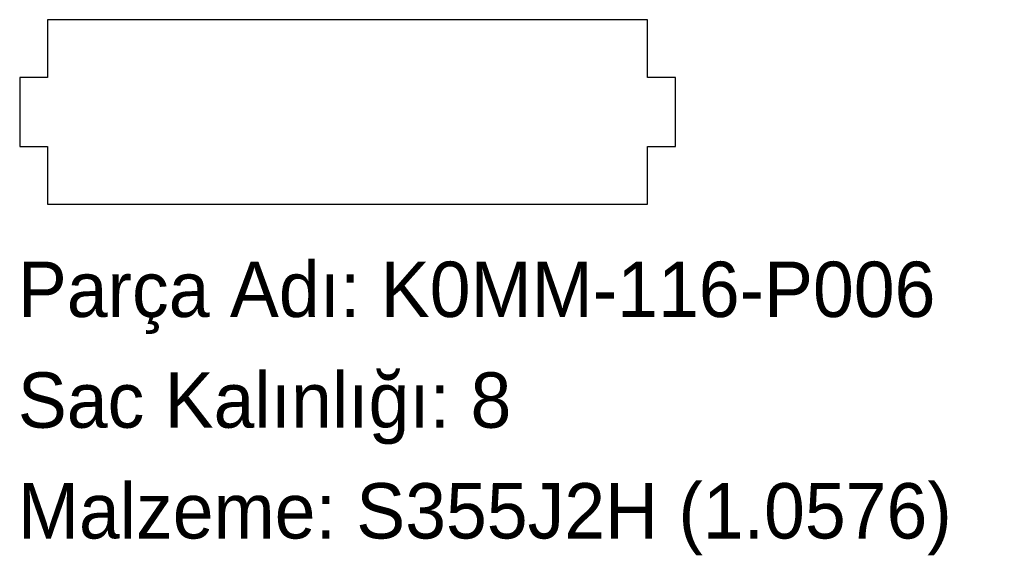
# Model space of a CAD drawing. Header units: millimetres. Extents: x 0 to 214, y -75 to 40.
import ezdxf

# ---------------------------------------------------------------- set-up
doc = ezdxf.new("R2010")
doc.units = ezdxf.units.MM
doc.linetypes.add('SLD-Katı', pattern=[0])
doc.linetypes.add('SLD-Sürekli', pattern=[0])
doc.layers.add('METIN', color=96, linetype='SLD-Katı')
doc.styles.add('SLDTEXTSTYLE0', font='ARIAL.TTF', dxfattribs={"width": 0.948, "bigfont": 'bigfont'})
doc.styles.add('SLDTEXTSTYLE1', font='ARIAL.TTF', dxfattribs={"width": 0.948})

msp = doc.modelspace()

# ---------------------------------------------------------------- linework, layer by layer
at = {"color": 7, "linetype": 'SLD-Sürekli', "lineweight": 25}
for p, q in [((136.4, 40.4), (6.4, 40.4)), ((6.4, 40.4), (6.4, 27.9)), ((136.4, 27.9), (136.4, 40.4)), ((6.4, 27.9), (0.4, 27.9)), ((0.4, 27.9), (0.4, 12.9)), ((142.4, 27.9), (136.4, 27.9)), ((142.4, 12.9), (142.4, 27.9)), ((0.4, 12.9), (6.4, 12.9)), ((6.4, 12.9), (6.4, 0.4)), ((136.4, 0.4), (136.4, 12.9)), ((136.4, 12.9), (142.4, 12.9)), ((6.4, 0.4), (136.4, 0.4))]:
    msp.add_line(p, q, dxfattribs=at)

# ---------------------------------------------------------------- texts
at = {"layer": 'METIN', "char_height": 12, "attachment_point": 1}
for s, insert, style in [('Parça Adı: K0MM-116-P006', (0, -12.03), 'SLDTEXTSTYLE0'), ('Sac Kalınlığı: 8', (0, -36.03), 'SLDTEXTSTYLE0'), ('Malzeme: S355J2H (1.0576)', (0, -60.03), 'SLDTEXTSTYLE1')]:
    msp.add_mtext(s, dxfattribs=dict(at, insert=insert, style=style))

doc.saveas('drawing.dxf')
